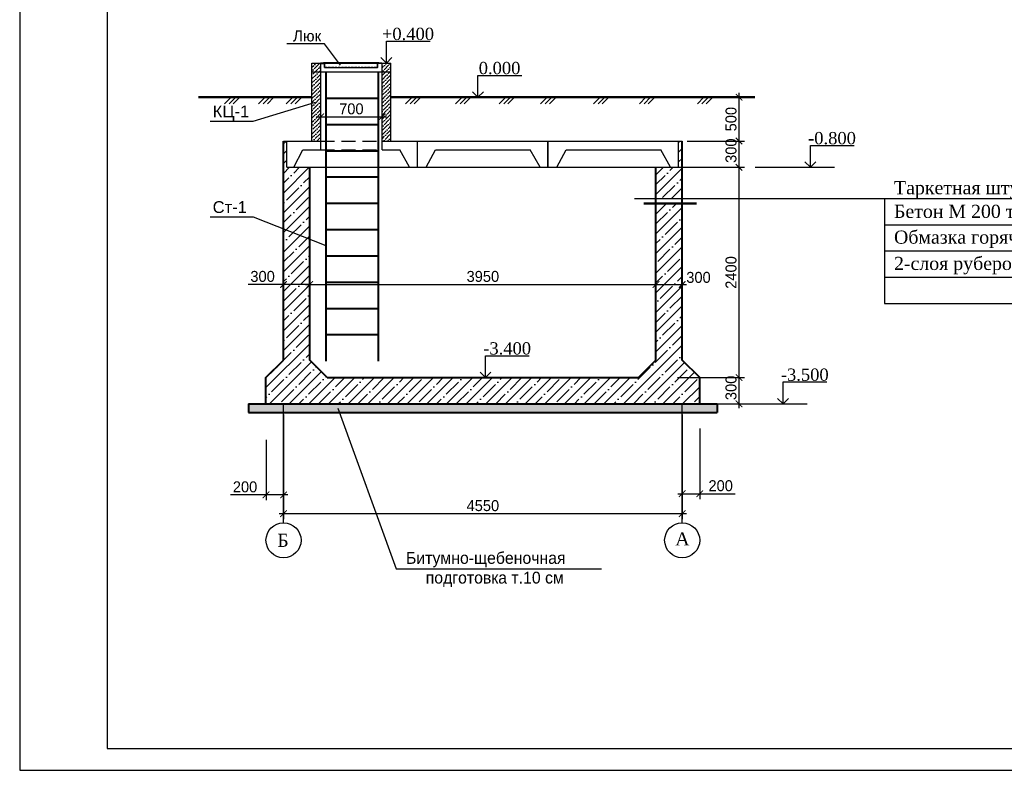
# Model space of a CAD drawing. Header units: millimetres. Extents: x -5733 to 3442, y -1003 to 2277.
# Tile 17 of 20: x 3022 to 3247, y 556 to 728. Entities that reach past the tile are written whole.
import ezdxf
from ezdxf.enums import TextEntityAlignment as Align

# ---------------------------------------------------------------- set-up
doc = ezdxf.new("R2010")
doc.units = ezdxf.units.MM
for name, pattern in [('ACAD_ISO10W100', [18, 12, -3, 0, -3]), ('HIDDEN2', [4.7625, 3.175, -1.5875]), ('HIDDENX2', [0.75, 0.5, -0.25])]:
    doc.linetypes.add(name, pattern=pattern)
doc.styles.add('style3', font='times.ttf', dxfattribs={"height": 2.5})
doc.styles.add('Times new roman', font='times.ttf', dxfattribs={"height": 2})
doc.styles.add('А2.5', font='GOTHIC.TTF', dxfattribs={"height": 2.5})
doc.styles.add('А2.7', font='arial.ttf', dxfattribs={"height": 2.7})
doc.dimstyles.new('ISO-25', dxfattribs={"dimtxt": 3, "dimasz": 1.7, "dimexe": 1.25, "dimexo": 0.625, "dimtad": 1, "dimdec": 0, "dimlfac": 100, "dimtxsty": 'А2.5', "dimblk": 'ARCHTICK', "dimcen": 2, "dimclrd": 256, "dimclre": 256, "dimclrt": 256, "dimadec": 0, "dimazin": 0, "dimtfac": 1, "dimtdec": 0, "dimtmove": 0, "dimatfit": 3, "dimldrblk": 'OPEN90', "dimfxl": 1, "dimarcsym": 0})
doc.dimstyles.new('Times new roman', dxfattribs={"dimtxt": 2, "dimasz": 1.3, "dimexe": 1.25, "dimexo": 0.625, "dimtad": 1, "dimdec": 0, "dimlfac": 100, "dimtxsty": 'Times new roman', "dimblk": 'OBLIQUE', "dimcen": 2.5, "dimdle": 1, "dimadec": 0, "dimazin": 0, "dimtfac": 1, "dimtdec": 0, "dimtmove": 0, "dimatfit": 3, "dimldrblk": 'OPEN90', "dimfxl": 1, "dimarcsym": 0})
pattern_1 = [(45, (3338.58329, 421.92385), (-0.044901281, 0.044901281), [])]

# ---------------------------------------------------------------- blocks, each defined once
blk = doc.blocks.new('_ArchTick')
at = {"color": 0, "const_width": 0.15}
blk.add_lwpolyline([(-0.5, -0.5), (0.5, 0.5)], dxfattribs=at)
blk = doc.blocks.new('*D2459')
at = {"color": 0, "lineweight": -2, "transparency": 16777216}
for p, q in [((3082.11, 637.48), (3082.11, 613.59)), ((3173.11, 637.48), (3173.11, 613.59)), ((3174.11, 614.84), (3081.11, 614.84))]:
    blk.add_line(p, q, dxfattribs=at)
at = {"layer": 'Defpoints', "color": 0}
for p in [(3082.11, 638.6), (3173.11, 638.6), (3082.11, 614.84)]:
    blk.add_point(p, dxfattribs=at)
at = {"color": 0, "lineweight": -2, "transparency": 16777216, "xscale": 1.5, "yscale": 1.5, "zscale": 1.5, "rotation": 180}
blk.add_blockref('_ArchTick', (3082.11, 614.84), dxfattribs=at)
at = {"color": 0, "lineweight": -2, "transparency": 16777216, "xscale": 1.5, "yscale": 1.5, "zscale": 1.5}
blk.add_blockref('_ArchTick', (3173.11, 614.84), dxfattribs=at)
at = {"color": 0, "transparency": 16777216, "insert": (3127.61, 616.66), "char_height": 2.5, "attachment_point": 5, "style": 'А2.5'}
blk.add_mtext('4550', dxfattribs=at)
blk = doc.blocks.new('_Open90')
at = {"color": 0, "lineweight": -2}
for p, q in [((0, 0), (-1, 0)), ((-0.5, 0.5), (0, 0)), ((0, 0), (-0.5, -0.5))]:
    blk.add_line(p, q, dxfattribs=at)
blk = doc.blocks.new('*D2460')
at = {"color": 0, "lineweight": -2, "transparency": 16777216}
for p, q in [((3186.08, 644.91), (3186.08, 694.91)), ((3172.01, 693.91), (3187.33, 693.91)), ((3172.01, 645.91), (3187.33, 645.91))]:
    blk.add_line(p, q, dxfattribs=at)
at = {"layer": 'Defpoints', "color": 0}
for p in [(3170.88, 693.91), (3186.08, 693.91), (3170.88, 645.91)]:
    blk.add_point(p, dxfattribs=at)
at = {"color": 0, "lineweight": -2, "transparency": 16777216, "xscale": 1.5, "yscale": 1.5, "zscale": 1.5}
for p, rotation in [((3186.08, 693.91), 90), ((3186.08, 645.91), 270)]:
    blk.add_blockref('_ArchTick', p, dxfattribs=dict(at, rotation=rotation))
at = {"color": 0, "transparency": 16777216, "insert": (3184.26, 669.91), "char_height": 2.5, "attachment_point": 5, "rotation": 90, "style": 'А2.5'}
blk.add_mtext('2400', dxfattribs=at)
blk = doc.blocks.new('*D2461')
at = {"color": 0, "lineweight": -2, "transparency": 16777216}
for p, q in [((3173.11, 634.29), (3173.11, 618.15)), ((3177.11, 634.29), (3177.11, 618.15)), ((3172.11, 619.4), (3177.11, 619.4)), ((3177.11, 619.4), (3185.18, 619.4))]:
    blk.add_line(p, q, dxfattribs=at)
at = {"layer": 'Defpoints', "color": 0}
for p in [(3173.11, 635.41), (3177.11, 635.41), (3177.11, 619.4)]:
    blk.add_point(p, dxfattribs=at)
at = {"color": 0, "lineweight": -2, "transparency": 16777216, "xscale": 1.5, "yscale": 1.5, "zscale": 1.5, "rotation": 180}
blk.add_blockref('_ArchTick', (3173.11, 619.4), dxfattribs=at)
at = {"color": 0, "lineweight": -2, "transparency": 16777216, "xscale": 1.5, "yscale": 1.5, "zscale": 1.5}
blk.add_blockref('_ArchTick', (3177.11, 619.4), dxfattribs=at)
at = {"color": 0, "transparency": 16777216, "insert": (3181.89, 621.21), "char_height": 2.5, "attachment_point": 5, "style": 'А2.5'}
blk.add_mtext('200', dxfattribs=at)
blk = doc.blocks.new('*D2462')
at = {"color": 0, "lineweight": -2, "transparency": 16777216}
for p, q in [((3078.11, 631.71), (3078.11, 617.89)), ((3082.11, 631.71), (3082.11, 617.89)), ((3078.11, 619.14), (3070.03, 619.14)), ((3083.11, 619.14), (3078.11, 619.14))]:
    blk.add_line(p, q, dxfattribs=at)
at = {"layer": 'Defpoints', "color": 0}
for p in [(3078.11, 632.84), (3082.11, 632.84), (3078.11, 619.14)]:
    blk.add_point(p, dxfattribs=at)
at = {"color": 0, "lineweight": -2, "transparency": 16777216, "xscale": 1.5, "yscale": 1.5, "zscale": 1.5, "rotation": 180}
blk.add_blockref('_ArchTick', (3078.11, 619.14), dxfattribs=at)
at = {"color": 0, "lineweight": -2, "transparency": 16777216, "xscale": 1.5, "yscale": 1.5, "zscale": 1.5}
blk.add_blockref('_ArchTick', (3082.11, 619.14), dxfattribs=at)
at = {"color": 0, "transparency": 16777216, "insert": (3073.32, 620.95), "char_height": 2.5, "attachment_point": 5, "style": 'А2.5'}
blk.add_mtext('200', dxfattribs=at)
blk = doc.blocks.new('*D2463')
at = {"color": 0, "lineweight": -2, "transparency": 16777216}
for p, q in [((3174.23, 699.91), (3187.33, 699.91)), ((3186.08, 692.91), (3186.08, 700.91)), ((3174.23, 693.91), (3187.33, 693.91))]:
    blk.add_line(p, q, dxfattribs=at)
at = {"layer": 'Defpoints', "color": 0}
for p in [(3173.11, 699.91), (3186.08, 699.91), (3173.11, 693.91)]:
    blk.add_point(p, dxfattribs=at)
at = {"color": 0, "lineweight": -2, "transparency": 16777216, "xscale": 1.5, "yscale": 1.5, "zscale": 1.5}
for p, rotation in [((3186.08, 699.91), 90), ((3186.08, 693.91), 270)]:
    blk.add_blockref('_ArchTick', p, dxfattribs=dict(at, rotation=rotation))
at = {"color": 0, "transparency": 16777216, "insert": (3184.26, 697.71), "char_height": 2.5, "attachment_point": 5, "rotation": 90, "style": 'А2.5'}
blk.add_mtext('300', dxfattribs=at)
blk = doc.blocks.new('*D2464')
at = {"color": 0, "lineweight": -2, "transparency": 16777216}
for p, q in [((3186.08, 698.91), (3186.08, 710.91)), ((3172.86, 709.91), (3187.33, 709.91)), ((3174.23, 699.91), (3187.33, 699.91))]:
    blk.add_line(p, q, dxfattribs=at)
at = {"layer": 'Defpoints', "color": 0}
for p in [(3171.73, 709.91), (3186.08, 709.91), (3173.11, 699.91)]:
    blk.add_point(p, dxfattribs=at)
at = {"color": 0, "lineweight": -2, "transparency": 16777216, "xscale": 1.5, "yscale": 1.5, "zscale": 1.5}
for p, rotation in [((3186.08, 709.91), 90), ((3186.08, 699.91), 270)]:
    blk.add_blockref('_ArchTick', p, dxfattribs=dict(at, rotation=rotation))
at = {"color": 0, "transparency": 16777216, "insert": (3184.26, 704.91), "char_height": 2.5, "attachment_point": 5, "rotation": 90, "style": 'А2.5'}
blk.add_mtext('500', dxfattribs=at)
blk = doc.blocks.new('*D2465')
at = {"color": 0, "lineweight": -2, "transparency": 16777216}
for p, q in [((3090.59, 706.56), (3090.59, 706.68)), ((3104.59, 706.56), (3104.59, 706.68)), ((3089.59, 705.43), (3105.59, 705.43))]:
    blk.add_line(p, q, dxfattribs=at)
at = {"layer": 'Defpoints', "color": 0}
for p in [(3090.59, 705.43), (3104.59, 705.43), (3104.59, 705.43)]:
    blk.add_point(p, dxfattribs=at)
at = {"color": 0, "lineweight": -2, "transparency": 16777216, "xscale": 1.5, "yscale": 1.5, "zscale": 1.5, "rotation": 180}
blk.add_blockref('_ArchTick', (3090.59, 705.43), dxfattribs=at)
at = {"color": 0, "lineweight": -2, "transparency": 16777216, "xscale": 1.5, "yscale": 1.5, "zscale": 1.5}
blk.add_blockref('_ArchTick', (3104.59, 705.43), dxfattribs=at)
at = {"color": 0, "transparency": 16777216, "insert": (3097.59, 707.25), "char_height": 2.5, "attachment_point": 5, "style": 'А2.5'}
blk.add_mtext('700', dxfattribs=at)
blk = doc.blocks.new('*D2466')
at = {"color": 0, "lineweight": -2, "transparency": 16777216}
for p, q in [((3082.11, 673.79), (3082.11, 665.92)), ((3088.11, 673.79), (3088.11, 665.92)), ((3082.11, 667.17), (3074.05, 667.17)), ((3088.11, 667.17), (3081.11, 667.17))]:
    blk.add_line(p, q, dxfattribs=at)
at = {"layer": 'Defpoints', "color": 0}
for p in [(3082.11, 674.91), (3088.11, 674.91), (3088.11, 667.17)]:
    blk.add_point(p, dxfattribs=at)
at = {"color": 0, "lineweight": -2, "transparency": 16777216, "xscale": 1.5, "yscale": 1.5, "zscale": 1.5, "rotation": 180}
blk.add_blockref('_ArchTick', (3082.11, 667.17), dxfattribs=at)
at = {"color": 0, "lineweight": -2, "transparency": 16777216, "xscale": 1.5, "yscale": 1.5, "zscale": 1.5}
blk.add_blockref('_ArchTick', (3088.11, 667.17), dxfattribs=at)
at = {"color": 0, "transparency": 16777216, "insert": (3077.33, 668.99), "char_height": 2.5, "attachment_point": 5, "style": 'А2.5'}
blk.add_mtext('300', dxfattribs=at)
blk = doc.blocks.new('*D2467')
at = {"color": 0, "lineweight": -2, "transparency": 16777216}
for p, q in [((3167.11, 677.03), (3167.11, 665.92)), ((3088.11, 673.79), (3088.11, 665.92)), ((3087.11, 667.17), (3168.11, 667.17))]:
    blk.add_line(p, q, dxfattribs=at)
at = {"layer": 'Defpoints', "color": 0}
for p in [(3167.11, 678.16), (3088.11, 674.91), (3167.11, 667.17)]:
    blk.add_point(p, dxfattribs=at)
at = {"color": 0, "lineweight": -2, "transparency": 16777216, "xscale": 1.5, "yscale": 1.5, "zscale": 1.5, "rotation": 180}
blk.add_blockref('_ArchTick', (3088.11, 667.17), dxfattribs=at)
at = {"color": 0, "lineweight": -2, "transparency": 16777216, "xscale": 1.5, "yscale": 1.5, "zscale": 1.5}
blk.add_blockref('_ArchTick', (3167.11, 667.17), dxfattribs=at)
at = {"color": 0, "transparency": 16777216, "insert": (3127.61, 668.99), "char_height": 2.5, "attachment_point": 5, "style": 'А2.5'}
blk.add_mtext('3950', dxfattribs=at)
blk = doc.blocks.new('*D2468')
at = {"color": 0, "lineweight": -2, "transparency": 16777216}
for p, q in [((3167.11, 677.03), (3167.11, 665.92)), ((3173.11, 677.03), (3173.11, 665.92)), ((3166.11, 667.17), (3174.11, 667.17))]:
    blk.add_line(p, q, dxfattribs=at)
at = {"layer": 'Defpoints', "color": 0}
for p in [(3167.11, 678.16), (3173.11, 678.16), (3173.11, 667.17)]:
    blk.add_point(p, dxfattribs=at)
at = {"color": 0, "lineweight": -2, "transparency": 16777216, "xscale": 1.5, "yscale": 1.5, "zscale": 1.5, "rotation": 180}
blk.add_blockref('_ArchTick', (3167.11, 667.17), dxfattribs=at)
at = {"color": 0, "lineweight": -2, "transparency": 16777216, "xscale": 1.5, "yscale": 1.5, "zscale": 1.5}
blk.add_blockref('_ArchTick', (3173.11, 667.17), dxfattribs=at)
at = {"color": 0, "transparency": 16777216, "insert": (3176.83, 668.77), "char_height": 2.5, "attachment_point": 5, "style": 'А2.5'}
blk.add_mtext('300', dxfattribs=at)
blk = doc.blocks.new('*D2469')
at = {"color": 0, "lineweight": -2, "transparency": 16777216}
for p, q in [((3181.07, 645.91), (3187.33, 645.91)), ((3186.08, 638.91), (3186.08, 646.91)), ((3181.07, 639.91), (3187.33, 639.91))]:
    blk.add_line(p, q, dxfattribs=at)
at = {"layer": 'Defpoints', "color": 0}
for p in [(3179.95, 645.91), (3186.08, 645.91), (3179.95, 639.91)]:
    blk.add_point(p, dxfattribs=at)
at = {"color": 0, "lineweight": -2, "transparency": 16777216, "xscale": 1.5, "yscale": 1.5, "zscale": 1.5}
for p, rotation in [((3186.08, 645.91), 90), ((3186.08, 639.91), 270)]:
    blk.add_blockref('_ArchTick', p, dxfattribs=dict(at, rotation=rotation))
at = {"color": 0, "transparency": 16777216, "insert": (3184.26, 643.56), "char_height": 2.5, "attachment_point": 5, "rotation": 90, "style": 'А2.5'}
blk.add_mtext('300', dxfattribs=at)

msp = doc.modelspace()

# ---------------------------------------------------------------- hatches: boundary and pattern name
h = msp.add_hatch()
h.set_pattern_fill('ANSI36', color=8, scale=0.2)
h.set_pattern_definition([(45, (6027.0112, -1008.2494), (0.3367596, 1.23478522), [1.5875, -0.3175, 0, -0.3175])])
h.paths.add_polyline_path([(3090.594, 717.712), (3088.594, 717.712), (3088.594, 699.912), (3090.594, 699.912)])
h.paths.add_polyline_path([(3106.594, 717.712), (3104.594, 717.712), (3104.594, 699.912), (3106.594, 699.912)])
h = msp.add_hatch()
h.set_pattern_fill('ANSI31', color=256, scale=0.02, style=0)
h.set_pattern_definition(pattern_1)
h.paths.add_polyline_path([(3091.563, 717.712), (3090.563, 717.712), (3090.563, 717.632), (3091.484, 717.632), (3091.484, 716.713), (3091.563, 716.713)])
h = msp.add_hatch()
h.set_pattern_fill('ANSI31', color=256, scale=0.02, style=0)
h.set_pattern_definition(pattern_1)
h.paths.add_polyline_path([(3103.643, 717.632), (3104.563, 717.632), (3104.563, 717.712), (3103.563, 717.712), (3103.563, 716.713), (3103.643, 716.713)])
h = msp.add_hatch()
h.set_pattern_fill('ANSI35', color=8, scale=0.5)
h.set_pattern_definition([(45, (3287.6195, 0), (-2.245064, 2.245064), []), (45, (3289.8646, 0), (-2.245064, 2.245064), [3.96875, -0.79375, 0, -0.79375])])
h.paths.add_polyline_path([(3088.105, 693.912), (3082.863, 693.912), (3082.863, 699.912), (3082.105, 699.912), (3082.105, 679.903), (3088.105, 677.531)])
h.paths.add_polyline_path([(3088.105, 677.531), (3082.105, 679.903), (3082.105, 649.912), (3078.105, 645.912), (3078.105, 639.912), (3177.105, 639.912), (3177.105, 645.912), (3173.105, 649.912), (3173.105, 685.653), (3167.105, 685.653), (3167.105, 649.912), (3163.105, 645.912), (3092.105, 645.912), (3088.105, 649.912)])
h.paths.add_polyline_path([(3173.105, 699.912), (3172.282, 699.912), (3172.282, 693.912), (3167.105, 693.912), (3167.105, 686.816), (3173.105, 686.816)])
h = msp.add_hatch()
h.set_pattern_fill('GRAVEL', color=8, scale=0.1)
h.set_pattern_definition([(228.012788, (3289.4483, 2.54), (-20.32, -22.86), [0.341721, -33.830484]), (184.969741, (3289.21971, 2.286), (30.479999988, 2.540000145), [0.586405, -58.054049]), (132.510447, (3288.6355, 2.2352), (25.40000001, -27.93999999), [0.4134815, -40.934723]), (267.27369, (3287.64491, 1.6002), (2.540000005, 50.8), [0.5340045, -52.866437]), (292.833654, (3287.61951, 1.0668), (-12.7, 30.48), [0.523634, -51.839808]), (357.27369, (3287.82271, 0.5842), (-50.8, 2.540000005), [0.5340045, -52.866437]), (37.69424, (3288.35611, 0.5588), (-33.019999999, -25.400000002), [0.706194, -69.913115]), (72.255328, (3288.91491, 0.9906), (17.780000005, 55.879999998), [0.6667195, -66.005257]), (121.429566, (3289.11811, 1.6256), (-20.320000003, 33.019999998), [0.535813, -53.045546]), (175.23636, (3288.8387, 2.0828), (27.94, -2.540000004), [0.611713, -29.973937]), (222.397438, (3288.22911, 2.1336), (-30.479999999, -27.940000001), [0.791078, -78.3167725]), (138.814075, (3290.1595, 1.5748), (-17.78, 15.24), [0.270005, -26.730566]), (171.469234, (3289.95631, 1.7526), (33.02, -5.079999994), [0.513682, -50.854639]), (225, (3289.4483, 1.8288), (-4e-16, -2.54), [0.359209, -3.232893]), (203.19859, (3289.2705, 2.1336), (12.7, 5.08), [0.193441, -19.150622]), (291.80141, (3289.0927, 2.0574), (-2.54, 7.62), [0.273566, -13.404753]), (30.96376, (3289.1943, 1.8034), (7.62, 5.08), [0.44432, -14.366298]), (161.56505, (3289.5753, 2.032), (5.08, -2.54), [0.321287, -7.710898]), (16.38954, (3287.61951, 2.0574), (25.4, 7.62), [0.450088, -44.558827]), (70.346176, (3288.0513, 2.1844), (-10.16, -27.94), [0.377599, -37.382216]), (293.19859, (3289.5753, 2.54), (-5.08, 12.7), [0.38688, -18.957184]), (343.61046, (3289.72771, 2.1844), (-25.4, 7.619999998), [0.450088, -44.558827]), (339.443955, (3287.6195, 0.4826), (-12.7, 5.08), [0.434035, -21.267734]), (294.77514, (3288.0259, 0.3302), (-12.700000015, 27.939999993), [0.363672, -36.003593]), (66.80141, (3289.6007, 0), (5.08, 12.7), [0.38688, -18.957184]), (17.354025, (3289.7531, 0.3556), (-33.02, -10.160000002), [0.425783, -42.152376]), (69.443955, (3288.3561, 0), (-5.08, -12.7), [0.217018, -21.484752]), (101.30993, (3289.4483, 0), (-2.54, 10.16), [0.129515, -12.821995]), (165.96376, (3289.4229, 0.127), (7.62, -2.54), [0.523634, -9.949055]), (186.009006, (3288.91491, 0.254), (25.4, 2.540000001), [0.485267, -48.041365]), (303.69007, (3289.1943, 1.5748), (-2.54, 5.08), [0.366324, -8.791776]), (353.157227, (3289.39751, 1.27), (43.18, -5.079999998), [0.639557, -63.316009]), (60.945396, (3290.0325, 1.1938), (-10.16, -17.78), [0.261508, -25.889392]), (90, (3290.1595, 1.4224), (-2.54, 2.54), [0.1524, -2.3876]), (120.256437, (3288.8641, 0.3302), (10.16, -17.78), [0.352867, -34.933941]), (48.012787, (3288.6863, 0.635), (20.32, 22.86), [0.683443, -33.488762]), (0, (3289.1435, 1.143), (2.54, 2.54), [0.6604, -1.8796]), (325.304846, (3289.8039, 1.143), (25.40000001, -17.779999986), [0.40161, -39.759317]), (254.054604, (3290.1341, 0.9144), (-2.54, -10.16), [0.369829, -18.12165]), (207.645975, (3290.03251, 0.5588), (-48.260000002, -25.399999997), [0.602145, -59.612464]), (175.426079, (3289.49911, 0.2794), (-33.02, 2.54), [0.6370295, -63.0658465])])
h.paths.add_polyline_path([(3173.105, 639.912), (3082.105, 639.912), (3082.105, 637.912), (3173.105, 637.912)])
h.paths.add_polyline_path([(3082.105, 639.912), (3078.105, 639.912), (3074.105, 639.912), (3074.105, 637.912), (3082.105, 637.912)])
h.paths.add_polyline_path([(3181.105, 639.912), (3173.105, 639.912), (3173.105, 637.912), (3181.105, 637.912)])

# ---------------------------------------------------------------- linework, layer by layer
at = {"lineweight": 30}
for p, q in [((3088.594, 699.912), (3088.594, 717.712)), ((3088.594, 717.712), (3106.594, 717.712)), ((3090.563, 717.712), (3091.564, 717.712)), ((3091.564, 717.712), (3090.563, 717.712)), ((3090.563, 717.632), (3091.484, 717.632)), ((3090.594, 697.926), (3090.594, 717.712)), ((3091.484, 716.713), (3091.484, 717.632)), ((3091.564, 716.713), (3091.564, 717.712)), ((3104.563, 717.712), (3103.563, 717.712)), ((3103.563, 716.713), (3103.563, 717.712)), ((3103.563, 717.712), (3104.563, 717.712)), ((3103.643, 716.713), (3103.643, 717.632)), ((3104.563, 717.632), (3103.643, 717.632)), ((3104.594, 697.926), (3104.594, 717.712)), ((3106.594, 699.912), (3106.594, 717.712)), ((3088.594, 715.712), (3106.594, 715.712)), ((3091.484, 716.713), (3091.564, 716.713)), ((3091.564, 716.713), (3103.563, 716.713)), ((3103.643, 716.713), (3103.563, 716.713)), ((3070.154, 709.912), (3068.639, 708.386)), ((3071.215, 709.912), (3069.7, 708.386)), ((3072.166, 709.912), (3070.651, 708.386)), ((3077.922, 709.912), (3076.407, 708.386)), ((3078.983, 709.912), (3077.468, 708.386)), ((3079.934, 709.912), (3078.419, 708.386)), ((3084.25, 709.912), (3082.736, 708.386)), ((3085.311, 709.912), (3083.797, 708.386)), ((3086.262, 709.912), (3084.747, 708.386)), ((3111.446, 709.912), (3109.931, 708.386)), ((3112.507, 709.912), (3110.992, 708.386)), ((3113.458, 709.912), (3111.943, 708.386)), ((3122.86, 709.912), (3121.345, 708.386)), ((3123.921, 709.912), (3122.406, 708.386)), ((3124.871, 709.912), (3123.357, 708.386)), ((3132.846, 709.912), (3131.332, 708.386)), ((3133.907, 709.912), (3132.393, 708.386)), ((3134.858, 709.912), (3133.343, 708.386)), ((3142.296, 709.912), (3140.782, 708.386)), ((3143.357, 709.912), (3141.843, 708.386)), ((3144.308, 709.912), (3142.794, 708.386)), ((3154.367, 709.912), (3152.852, 708.386)), ((3155.428, 709.912), (3153.913, 708.386)), ((3156.378, 709.912), (3154.864, 708.386)), ((3164.846, 709.912), (3163.331, 708.386)), ((3165.906, 709.912), (3164.392, 708.386)), ((3166.857, 709.912), (3165.343, 708.386)), ((3178.081, 709.912), (3176.567, 708.386)), ((3179.142, 709.912), (3177.628, 708.386)), ((3180.093, 709.912), (3178.578, 708.386)), ((3082.105, 699.912), (3090.594, 699.912)), ((3082.863, 693.912), (3082.863, 699.912)), ((3104.594, 699.912), (3112.683, 699.912)), ((3112.662, 699.912), (3142.482, 699.912)), ((3112.662, 693.912), (3112.662, 699.912)), ((3112.683, 693.912), (3112.683, 699.912)), ((3142.462, 699.912), (3173.105, 699.912)), ((3142.462, 693.912), (3142.462, 699.912)), ((3142.482, 693.912), (3142.482, 699.912)), ((3172.282, 693.912), (3172.282, 699.912)), ((3084.432, 693.919), (3086.545, 697.926)), ((3086.545, 697.926), (3090.594, 697.926)), ((3104.594, 697.926), (3108.644, 697.926)), ((3110.853, 693.912), (3108.644, 697.926)), ((3114.683, 693.919), (3116.795, 697.926)), ((3116.795, 697.926), (3138.444, 697.926)), ((3140.652, 693.912), (3138.444, 697.926)), ((3144.482, 693.919), (3146.595, 697.926)), ((3146.595, 697.926), (3168.244, 697.926)), ((3170.452, 693.912), (3168.244, 697.926)), ((3082.883, 693.912), (3112.683, 693.912)), ((3112.683, 693.912), (3142.482, 693.912)), ((3142.482, 693.912), (3172.282, 693.912))]:
    msp.add_line(p, q, dxfattribs=at)
at = {"linetype": 'HIDDENX2'}
for p, q in [((3091.563, 717.713), (3103.563, 717.713)), ((3091.564, 716.793), (3103.563, 716.793))]:
    msp.add_line(p, q, dxfattribs=at)
at = {"lineweight": 40}
for p, q in [((3091.73, 715.712), (3091.73, 649.621)), ((3103.73, 715.712), (3103.73, 649.621)), ((3091.73, 709.712), (3103.73, 709.712)), ((3091.73, 703.712), (3103.73, 703.712)), ((3082.105, 649.912), (3082.105, 699.912)), ((3173.105, 649.912), (3173.105, 699.912)), ((3091.73, 697.712), (3103.73, 697.712)), ((3088.105, 649.912), (3088.105, 693.912)), ((3167.105, 649.912), (3167.105, 693.912)), ((3091.73, 691.712), (3103.73, 691.712)), ((3091.73, 685.712), (3103.73, 685.712)), ((3091.73, 679.712), (3103.73, 679.712)), ((3091.73, 673.712), (3103.73, 673.712)), ((3091.73, 667.712), (3103.73, 667.712)), ((3091.73, 661.712), (3103.73, 661.712)), ((3091.73, 655.712), (3103.73, 655.712)), ((3078.105, 645.912), (3082.105, 649.912)), ((3092.105, 645.912), (3088.105, 649.912)), ((3163.105, 645.912), (3167.105, 649.912)), ((3177.105, 645.912), (3173.105, 649.912)), ((3078.105, 639.912), (3078.105, 645.912)), ((3092.105, 645.912), (3163.105, 645.912)), ((3177.105, 639.912), (3177.105, 645.912)), ((3074.105, 639.912), (3181.105, 639.912)), ((3074.105, 639.912), (3074.105, 637.912)), ((3078.105, 639.912), (3181.105, 639.912)), ((3181.105, 639.912), (3181.105, 637.912)), ((3074.105, 637.912), (3181.105, 637.912))]:
    msp.add_line(p, q, dxfattribs=at)
at = {"lineweight": 50}
for p, q in [((3062.674, 709.912), (3088.594, 709.912)), ((3106.594, 709.912), (3189.697, 709.912))]:
    msp.add_line(p, q, dxfattribs=at)
for p, q in [((3075.187, 704.477), (3089.381, 708.758)), ((3065.327, 704.477), (3075.187, 704.477)), ((3189.785, 693.912), (3207.88, 693.912)), ((3162.241, 686.816), (3294.912, 686.816)), ((3219.27, 686.816), (3219.27, 662.816)), ((3065.327, 682.638), (3075.187, 682.638)), ((3075.187, 682.638), (3091.73, 676.098)), ((3219.27, 680.816), (3294.912, 680.816)), ((3219.27, 674.816), (3294.912, 674.816)), ((3219.27, 668.816), (3294.912, 668.816)), ((3219.27, 662.816), (3294.912, 662.816)), ((3094.477, 638.949), (3107.805, 602.278)), ((3183.564, 639.912), (3201.659, 639.912)), ((3107.805, 602.278), (3154.715, 602.278))]:
    msp.add_line(p, q)
at = {"linetype": 'HIDDEN2'}
for p, q in [((3090.594, 699.912), (3104.594, 699.912)), ((3090.594, 697.926), (3104.594, 697.926))]:
    msp.add_line(p, q, dxfattribs=at)
msp.add_lwpolyline([(3021.887, 556.249), (3441.883, 556.249), (3441.883, 853.253), (3021.887, 853.253)], close=True)
at = {"lineweight": 30}
for points in [[(3041.887, 561.249), (3436.883, 561.249), (3436.883, 848.253), (3041.887, 848.253)], [(3091.264, 717.712), (3103.863, 717.712), (3103.863, 717.76), (3091.264, 717.76)]]:
    msp.add_lwpolyline(points, close=True, dxfattribs=at)
at = {"const_width": 0.5}
msp.add_lwpolyline([(3164.293, 685.653), (3176.395, 685.653)], dxfattribs=at)
at = {"linetype": 'ACAD_ISO10W100', "ltscale": 1000}
for points in [[(3082.105, 612.767), (3082.105, 639.966)], [(3173.105, 612.767), (3173.105, 639.966)]]:
    msp.add_lwpolyline(points, dxfattribs=at)
for centre in [(3082.105, 608.767), (3173.105, 608.767)]:
    msp.add_circle(centre, 4)

# ---------------------------------------------------------------- texts
at = {"style": 'style3'}
for s, p in [('+0.400', (3110.519, 724.37)), ('0.000', (3131.424, 716.57)), ('-0.800', (3207.304, 700.57)), ('-3.400', (3133.148, 652.57)), ('-3.500', (3201.083, 646.57))]:
    msp.add_text(s, height=2.8, dxfattribs=at).set_placement(p, align=Align.MIDDLE)
for s, height, style, p in [('Люк', 2.5, 'А2.7', (3084.276, 722.649)), ('КЦ-1', 2.7, 'А2.7', (3065.936, 705.325)), ('Таркетная штукатурка', 3, 'style3', (3221.457, 687.761)), ('Ст-1', 2.7, 'А2.7', (3065.936, 683.486)), ('Бетон М 200 толщиной 300 мм', 3, 'style3', (3221.457, 682.359)), ('Обмазка горячим битумом за 2 раза', 3, 'style3', (3221.457, 676.476)), ('2-слоя рубероида на битумной мастике', 3, 'style3', (3221.457, 670.474)), ('Битумно-щебеночная ', 2.7, 'А2.5', (3110.067, 603.388)), ('подготовка т.10 см', 2.7, 'А2.5', (3114.564, 598.888))]:
    msp.add_text(s, height=height, dxfattribs=dict(style=style)).set_placement(p)
at = {"lineweight": 0, "style": 'Times new roman'}
for s, p in [('Б', (3081.984, 607.248)), ('А', (3173.162, 607.58))]:
    msp.add_text(s, height=3, dxfattribs=at).set_placement(p, align=Align.CENTER)

# ---------------------------------------------------------------- dimensions: what is measured, and where the dimension line sits
for base, p1, p2, angle, override, picture, middle in [((3186.076, 709.912), (3173.105, 699.912), (3171.735, 709.912), 270, {"dimtxt": 2.5, "dimasz": 1.5, "dimexo": 1.125, "dimgap": 0.5, "dimlfac": 50, "dimtxsty": 'А2.5', "dimblk": 'ArchTick', "dimcen": 2, "dimtmove": 1, "dimfxl": 1.25, "dimarcsym": 1}, '*D2464', (3184.263, 704.912)), ((3078.105, 619.138), (3082.105, 632.837), (3078.105, 632.837), 180, {"dimtxt": 2.5, "dimasz": 1.5, "dimexo": 1.125, "dimgap": 0.5, "dimlfac": 50, "dimtxsty": 'А2.5', "dimblk": 'ArchTick', "dimcen": 2, "dimfxl": 1.25, "dimarcsym": 1}, '*D2462', (3073.32, 620.951))]:
    dim = msp.add_linear_dim(base=base, p1=p1, p2=p2, angle=angle, dimstyle='Times new roman', override=override)
    dim.commit()
    dim.dimension.update_dxf_attribs({"geometry": picture, "text_midpoint": middle})
for base, p1, p2, override, picture, middle in [((3104.594, 705.433), (3090.594, 705.433), (3104.594, 705.433), {"dimtxt": 2.5, "dimasz": 1.5, "dimexo": 1.125, "dimgap": 0.5, "dimlfac": 50, "dimtxsty": 'А2.5', "dimblk": 'ArchTick', "dimcen": 2, "dimfxl": 1.25, "dimarcsym": 1}, '*D2465', (3097.594, 707.246)), ((3167.105, 667.173), (3088.105, 674.912), (3167.105, 678.156), {"dimtxt": 2.5, "dimasz": 1.5, "dimexo": 1.125, "dimgap": 0.5, "dimlfac": 50, "dimtxsty": 'А2.5', "dimblk": 'ArchTick', "dimcen": 2, "dimtmove": 1, "dimfxl": 1.25, "dimarcsym": 1}, '*D2467', (3127.605, 668.986)), ((3177.105, 619.398), (3173.105, 635.413), (3177.105, 635.413), {"dimtxt": 2.5, "dimasz": 1.5, "dimexo": 1.125, "dimgap": 0.5, "dimlfac": 50, "dimtxsty": 'А2.5', "dimblk": 'ArchTick', "dimcen": 2, "dimfxl": 1.25, "dimarcsym": 1}, '*D2461', (3181.891, 621.211))]:
    dim = msp.add_linear_dim(base=base, p1=p1, p2=p2, dimstyle='Times new roman', override=override)
    dim.commit()
    dim.dimension.update_dxf_attribs({"geometry": picture, "text_midpoint": middle})
for base, p1, p2, picture, middle in [((3186.076, 699.912), (3173.105, 693.912), (3173.105, 699.912), '*D2463', (3186.076, 697.711)), ((3186.076, 645.912), (3179.947, 639.912), (3179.947, 645.912), '*D2469', (3186.076, 643.564))]:
    dim = msp.add_linear_dim(base=base, p1=p1, p2=p2, angle=90, dimstyle='Times new roman', override={"dimtxt": 2.5, "dimasz": 1.5, "dimexo": 1.125, "dimgap": 0.5, "dimlfac": 50, "dimtxsty": 'А2.5', "dimblk": 'ArchTick', "dimcen": 2, "dimfxl": 1.25, "dimarcsym": 1})
    dim.commit()
    dim.dimension.update_dxf_attribs({"geometry": picture, "text_midpoint": middle, "dimtype": 161})
for p1, p2, distance, picture, middle in [((3170.882, 645.912), (3170.882, 693.912), -15.194, '*D2460', (3184.263, 669.912)), ((3173.105, 638.603), (3082.105, 638.603), 23.76, '*D2459', (3127.605, 616.655))]:
    dim = msp.add_aligned_dim(p1=p1, p2=p2, distance=distance, dimstyle='Times new roman', override={"dimtxt": 2.5, "dimasz": 1.5, "dimexo": 1.125, "dimgap": 0.5, "dimlfac": 50, "dimtxsty": 'А2.5', "dimblk": 'ArchTick', "dimcen": 2, "dimfxl": 1.25, "dimarcsym": 1})
    dim.commit()
    dim.dimension.update_dxf_attribs({"geometry": picture, "text_midpoint": middle})
for base, p1, p2, override, picture, middle in [((3173.105, 667.173), (3167.105, 678.156), (3173.105, 678.156), {"dimtxt": 2.5, "dimasz": 1.5, "dimexo": 1.125, "dimgap": 0.5, "dimlfac": 50, "dimtxsty": 'А2.5', "dimblk": 'ArchTick', "dimcen": 2, "dimtmove": 1, "dimfxl": 1.25, "dimarcsym": 1}, '*D2468', (3176.826, 666.954)), ((3088.105, 667.173), (3082.105, 674.912), (3088.105, 674.912), {"dimtxt": 2.5, "dimasz": 1.5, "dimexo": 1.125, "dimgap": 0.5, "dimlfac": 50, "dimtxsty": 'А2.5', "dimblk": 'ArchTick', "dimcen": 2, "dimfxl": 1.25, "dimarcsym": 1}, '*D2466', (3077.329, 667.173))]:
    dim = msp.add_linear_dim(base=base, p1=p1, p2=p2, dimstyle='Times new roman', override=override)
    dim.commit()
    dim.dimension.update_dxf_attribs({"geometry": picture, "text_midpoint": middle, "dimtype": 160})

# ---------------------------------------------------------------- leaders
for points, override in [([(3095.149, 717.209), (3091.484, 722.113), (3082.856, 722.113)], {"dimgap": 0.625, "dimtad": 0, "dimldrblk": 'None'}), ([(3105.578, 717.712), (3105.578, 722.712), (3115.578, 722.712)], {"dimasz": 2.5, "dimgap": 0.625, "dimtad": 0, "dimtxsty": 'style3'}), ([(3126.483, 709.912), (3126.483, 714.912), (3136.483, 714.912)], {"dimasz": 2.5, "dimgap": 0.625, "dimtad": 0, "dimtxsty": 'style3'}), ([(3202.363, 693.912), (3202.363, 698.912), (3212.363, 698.912)], {"dimasz": 2.5, "dimgap": 0.625, "dimtad": 0, "dimtxsty": 'style3'}), ([(3128.207, 645.912), (3128.207, 650.912), (3138.207, 650.912)], {"dimasz": 2.5, "dimgap": 0.625, "dimtad": 0, "dimtxsty": 'style3'}), ([(3196.142, 639.912), (3196.142, 644.912), (3206.142, 644.912)], {"dimasz": 2.5, "dimgap": 0.625, "dimtad": 0, "dimtxsty": 'style3'})]:
    msp.add_leader(points, dimstyle='ISO-25', override=override)

doc.saveas('drawing.dxf')
